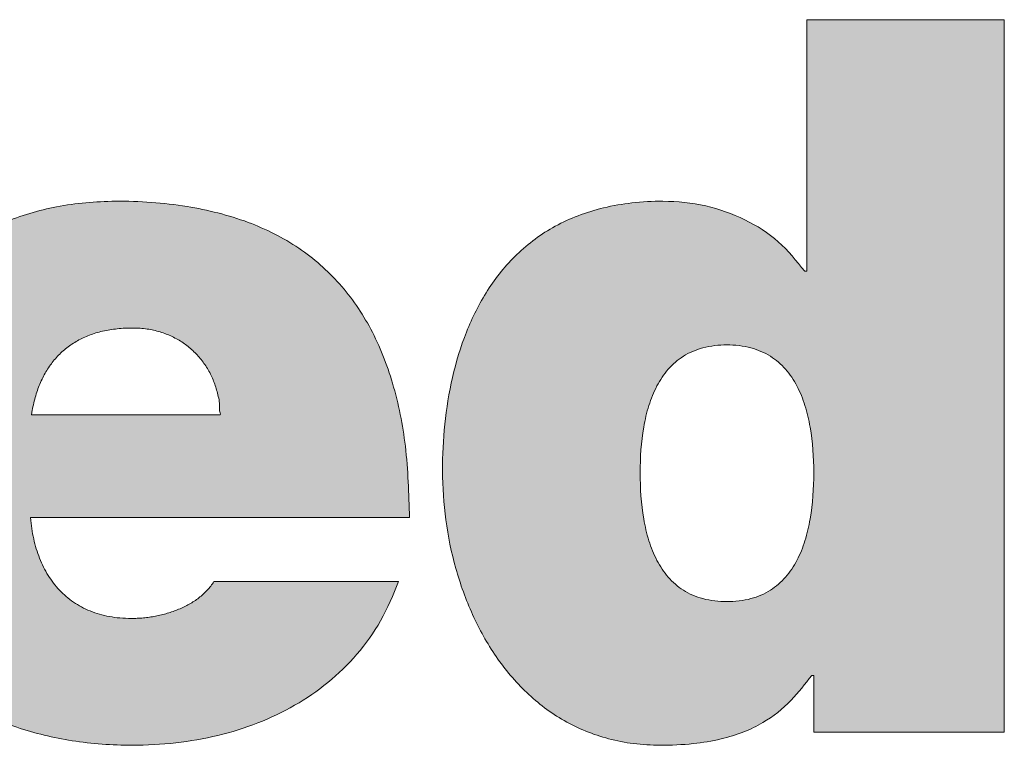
# Model space of a CAD drawing. Header units: millimetres. Extents: x -21336 to 21336, y -500 to 5820.
# Tile 3 of 26: x 3732 to 3947, y 527 to 685. Entities that reach past the tile are written whole.
import ezdxf
from ezdxf.enums import TextEntityAlignment as Align

# ---------------------------------------------------------------- set-up
doc = ezdxf.new("R2010")
doc.units = ezdxf.units.MM
doc.header["$LTSCALE"] = 20
for name, color, linetype, lineweight in [('AM_BOR', 7, 'Continuous', 25), ('Ebene 1', 7, 'Continuous', 25), ('Schraffur (ISO)', 7, 'Continuous', 18), ('Titel (ISO)', 7, 'Continuous', 50)]:
    doc.layers.add(name, color=color, linetype=linetype, lineweight=lineweight)
doc.styles.add('Pfeiltext', font='verdana.ttf')
doc.styles.get("Standard").update_dxf_attribs({"font": 'verdana.ttf'})
doc.styles.add('Textstil119', font='verdana.ttf')
doc.styles.add('Textstil121', font='verdana.ttf')
doc.styles.add('Textstil47', font='verdana.ttf')
doc.styles.add('Textstil64', font='verdana.ttf', dxfattribs={"width": 0.800000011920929})
doc.styles.add('Textstil75', font='verdana.ttf')
doc.styles.add('Textstil82', font='verdana.ttf')

# ---------------------------------------------------------------- blocks, each defined once
blk = doc.blocks.new('Schriftfelder wedi Standard - Inch_Zoll ohne Toleranz')
at = {"layer": 'Schraffur (ISO)'}
h = blk.add_hatch(color=256, dxfattribs=at)
edge = h.paths.add_edge_path(flags=0)
edge.add_spline(control_points=[(-14.52667125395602, 20.66840562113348), (-14.43853187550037, 20.66938654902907), (-14.27227690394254, 20.68576383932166), (-14.0504047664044, 20.78063660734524), (-13.87983190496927, 20.92884998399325), (-13.75575909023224, 21.11674646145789), (-13.66996082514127, 21.33305740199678), (-13.59673058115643, 21.65184943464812), (-13.57128099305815, 22.06815680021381), (-13.5968381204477, 22.48384239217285), (-13.67005038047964, 22.79948014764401), (-13.75586729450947, 23.01437309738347), (-13.87998048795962, 23.20126289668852), (-14.05047962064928, 23.34898454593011), (-14.27248856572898, 23.44308794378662), (-14.52655678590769, 23.47029644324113), (-14.78051758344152, 23.4431028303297), (-15.00217526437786, 23.34897697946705), (-15.17228165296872, 23.20122858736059), (-15.29599934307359, 23.01433122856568), (-15.38146609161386, 22.7994471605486), (-15.45430939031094, 22.48380037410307), (-15.47963015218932, 22.06815759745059), (-15.45441632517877, 21.65188870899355), (-15.38155514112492, 21.33309439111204), (-15.29610711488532, 21.11677442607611), (-15.17243001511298, 20.92893441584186), (-15.00225028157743, 20.78045669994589), (-14.78072906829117, 20.68654297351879), (-14.61469817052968, 20.66742594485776), (-14.52667125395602, 20.66840562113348)], knot_values=[0, 0, 0, 0, 0.0346990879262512, 0.06491375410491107, 0.0934503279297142, 0.1223786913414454, 0.1527168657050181, 0.1845959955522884, 0.2507762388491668, 0.3161622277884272, 0.3477906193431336, 0.3779607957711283, 0.4067911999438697, 0.4352832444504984, 0.4654853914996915, 0.5001835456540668, 0.5348374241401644, 0.564994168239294, 0.5934474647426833, 0.6222501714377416, 0.6524035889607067, 0.6840236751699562, 0.7494071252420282, 0.8155848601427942, 0.8474557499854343, 0.877777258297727, 0.9066780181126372, 0.935175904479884, 0.965345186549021, 1, 1, 1, 1], degree=3, periodic=0)
edge = h.paths.add_edge_path()
edge.add_line((-13.65632898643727, 26.99831171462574), (-13.65632898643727, 24.2617700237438))
edge.add_line((-13.65632898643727, 24.26177002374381), (-13.67936230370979, 24.26177002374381))
edge.add_spline(control_points=[(-13.67936230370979, 24.26177002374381), (-13.77009829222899, 24.37447881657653), (-13.9524733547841, 24.60101818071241), (-14.32946908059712, 24.83916499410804), (-14.75776874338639, 24.99128241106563), (-15.17835598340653, 25.03343257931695), (-15.55142300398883, 25.01199902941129), (-15.86132548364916, 24.95979536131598), (-16.14138031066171, 24.87410281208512), (-16.47002703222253, 24.72328041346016), (-16.8226567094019, 24.46384015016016), (-17.14492027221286, 24.06240012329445), (-17.37325773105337, 23.60366973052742), (-17.52198535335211, 23.10991670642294), (-17.60255212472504, 22.60178394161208), (-17.62968364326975, 22.08204305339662), (-17.59542235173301, 21.55477613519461), (-17.48693687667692, 21.02781905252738), (-17.30632701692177, 20.52436808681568), (-17.05094934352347, 20.06374517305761), (-16.71802033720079, 19.66581275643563), (-16.30375702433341, 19.352351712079), (-15.8955615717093, 19.18600351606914), (-15.53861113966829, 19.11703323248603), (-15.22903299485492, 19.10026254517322), (-14.90945249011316, 19.11602352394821), (-14.60285456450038, 19.16455785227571), (-14.34862435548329, 19.24219304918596), (-14.08280751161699, 19.36999560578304), (-13.82682896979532, 19.57642084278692), (-13.67542755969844, 19.77326028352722), (-13.60400329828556, 19.86612012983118)], knot_values=[0, 0, 0, 0, 0.04315465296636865, 0.08673881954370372, 0.1316451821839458, 0.178540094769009, 0.2124042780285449, 0.2435730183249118, 0.2725919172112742, 0.2999959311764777, 0.3517792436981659, 0.4022063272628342, 0.4530110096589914, 0.5045812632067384, 0.5563214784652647, 0.6070023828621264, 0.6604428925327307, 0.7143792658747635, 0.7678791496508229, 0.8203112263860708, 0.8715817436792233, 0.9224217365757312, 0.974633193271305, 1.002175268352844, 1.031199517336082, 1.067419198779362, 1.097992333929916, 1.124095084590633, 1.14686653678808, 1.186158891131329, 1.221249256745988, 1.221249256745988, 1.221249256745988, 1.221249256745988], degree=3, periodic=0)
edge.add_line((-13.60400329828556, 19.86612012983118), (-13.58155415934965, 19.86612012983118))
edge.add_line((-13.58155415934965, 19.86612012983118), (-13.58155415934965, 19.24739181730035))
edge.add_line((-13.58155415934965, 19.24739181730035), (-11.50872251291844, 19.24739181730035))
edge.add_line((-11.50872251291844, 19.24739181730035), (-11.50872251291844, 26.99831171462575))
edge.add_line((-11.50872251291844, 26.99831171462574), (-13.65632898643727, 26.99831171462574))
h = blk.add_hatch(color=256, dxfattribs=at)
edge = h.paths.add_edge_path(flags=0)
edge.add_spline(control_points=[(-20.98426204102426, 23.64450215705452), (-20.93361218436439, 23.64454974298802), (-20.83437356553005, 23.63754410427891), (-20.69147196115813, 23.60588274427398), (-20.55957938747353, 23.5548363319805), (-20.43987860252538, 23.48610563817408), (-20.33350778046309, 23.4013683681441), (-20.24149284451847, 23.30219102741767), (-20.16524251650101, 23.19053605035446), (-20.10469144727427, 23.06678253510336), (-20.06540926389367, 22.93726973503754), (-20.03723755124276, 22.81162278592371), (-20.04818145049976, 22.7487896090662), (-20.03186208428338, 22.69787830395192), (-20.05383970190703, 22.70000191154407), (-20.08154656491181, 22.69841984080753), (-20.13424444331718, 22.69940583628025), (-20.20583445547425, 22.69897524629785), (-20.33532407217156, 22.69918562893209), (-20.52850526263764, 22.69905292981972), (-20.78674112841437, 22.69910726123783), (-21.0652178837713, 22.69908162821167), (-21.34366291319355, 22.69912245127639), (-21.60198283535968, 22.6990007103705), (-21.79495383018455, 22.69930830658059), (-21.9247773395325, 22.69881928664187), (-21.99568389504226, 22.69982032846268), (-22.04994681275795, 22.69752804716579), (-22.07514250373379, 22.70120611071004), (-22.09317685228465, 22.69769359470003), (-22.08774736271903, 22.71288525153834), (-22.08593480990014, 22.74504617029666), (-22.06336486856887, 22.83756191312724), (-22.03018547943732, 22.96177174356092), (-21.97088271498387, 23.10334015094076), (-21.89801107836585, 23.22865513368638), (-21.81015043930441, 23.33869654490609), (-21.70763393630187, 23.43258354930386), (-21.59050083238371, 23.50991948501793), (-21.45897585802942, 23.57030233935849), (-21.31323256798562, 23.61347009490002), (-21.15340026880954, 23.6392758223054), (-21.04198039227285, 23.64444793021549), (-20.98426204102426, 23.64450215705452)], knot_values=[-1, -1, -1, -1, -0.9705218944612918, -0.9423438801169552, -0.915116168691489, -0.8885306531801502, -0.8623203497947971, -0.8362542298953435, -0.81012821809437, -0.7837536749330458, -0.7569448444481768, -0.7295066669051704, -0.7154766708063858, -0.7107476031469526, -0.7096778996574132, -0.703909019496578, -0.6937109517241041, -0.6795758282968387, -0.6619957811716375, -0.6184694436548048, -0.5670689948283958, -0.5117314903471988, -0.4563939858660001, -0.4049935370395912, -0.3614671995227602, -0.3438871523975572, -0.3297520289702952, -0.3195539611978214, -0.3137850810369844, -0.3127153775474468, -0.311324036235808, -0.3071444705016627, -0.2907787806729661, -0.2596290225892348, -0.2302953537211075, -0.2023696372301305, -0.1753595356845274, -0.1487009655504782, -0.1217865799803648, -0.09400495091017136, -0.06477885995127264, -0.03359195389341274, 0, 0, 0, 0], degree=3, periodic=0)
edge = h.paths.add_edge_path()
edge.add_line((-17.97782995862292, 21.58172672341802), (-22.100626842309, 21.58172672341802))
edge.add_spline(control_points=[(-22.10062684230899, 21.58172672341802), (-22.09664542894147, 21.54234334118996), (-22.088802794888, 21.46476549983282), (-22.06743743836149, 21.35143565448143), (-22.03917629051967, 21.24315814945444), (-22.00338687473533, 21.14037833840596), (-21.96024097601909, 21.04347960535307), (-21.909701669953, 20.95286696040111), (-21.85178543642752, 20.86894745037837), (-21.78649809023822, 20.79213631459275), (-21.71385568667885, 20.72285415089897), (-21.6338830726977, 20.66152563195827), (-21.54661618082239, 20.6085688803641), (-21.45210002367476, 20.56441208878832), (-21.35038417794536, 20.52940632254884), (-21.24151856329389, 20.50415375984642), (-21.12554475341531, 20.48820588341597), (-21.0457855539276, 20.48631767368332), (-21.0048751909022, 20.48534916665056)], knot_values=[0, 0, 0, 0, 0.01187078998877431, 0.02338321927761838, 0.03455617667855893, 0.04541550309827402, 0.05599510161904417, 0.06633797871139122, 0.07649707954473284, 0.08653574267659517, 0.09652758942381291, 0.1065557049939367, 0.1167110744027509, 0.1270903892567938, 0.1377934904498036, 0.148920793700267, 0.1605710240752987, 0.1728394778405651, 0.1728394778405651, 0.1728394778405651, 0.1728394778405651], degree=3, periodic=0)
edge.add_spline(control_points=[(-21.0048751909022, 20.48534916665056), (-20.98301148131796, 20.48564678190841), (-20.93911252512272, 20.48624434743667), (-20.87321772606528, 20.49103222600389), (-20.80729502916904, 20.4986756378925), (-20.7416885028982, 20.50947293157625), (-20.67674201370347, 20.52336066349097), (-20.61279936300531, 20.54037314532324), (-20.55020418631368, 20.56051897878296), (-20.48930006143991, 20.58381436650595), (-20.43043028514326, 20.61027429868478), (-20.37393915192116, 20.63991583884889), (-20.32016824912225, 20.672755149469), (-20.26947171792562, 20.70881729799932), (-20.22216294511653, 20.74810149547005), (-20.17871366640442, 20.79070807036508), (-20.13902540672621, 20.83636901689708), (-20.11643447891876, 20.86956554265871), (-20.10515709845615, 20.88613723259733)], knot_values=[0, 0, 0, 0, 0.006558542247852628, 0.01316854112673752, 0.01980974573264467, 0.026462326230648, 0.03310723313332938, 0.03972657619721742, 0.04630403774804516, 0.05282533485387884, 0.05927874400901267, 0.06565570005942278, 0.07195147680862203, 0.07816594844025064, 0.08430441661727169, 0.09037846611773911, 0.09640678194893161, 0.1024158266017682, 0.1024158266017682, 0.1024158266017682, 0.1024158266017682], degree=3, periodic=0)
edge.add_line((-20.10515709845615, 20.88613723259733), (-18.09666852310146, 20.88613723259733))
edge.add_spline(control_points=[(-18.09666852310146, 20.88613723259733), (-18.15657729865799, 20.74144782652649), (-18.27376587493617, 20.4584184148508), (-18.54048143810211, 20.08909333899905), (-18.85779971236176, 19.77903811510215), (-19.22363462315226, 19.52933145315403), (-19.62803331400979, 19.33775410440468), (-20.06365333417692, 19.20286633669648), (-20.52289057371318, 19.12303600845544), (-21.05493586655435, 19.09439596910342), (-21.63870943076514, 19.13647766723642), (-22.24542184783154, 19.28110726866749), (-22.79072239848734, 19.52169443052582), (-23.26320117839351, 19.85642300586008), (-23.65035965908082, 20.28322484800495), (-23.93944383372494, 20.79856111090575), (-24.11771022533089, 21.39756035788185), (-24.17350250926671, 22.0264958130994), (-24.11979115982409, 22.64393569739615), (-23.95865744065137, 23.20773782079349), (-23.69880157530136, 23.71870812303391), (-23.34656155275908, 24.16462550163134), (-22.90909115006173, 24.53309201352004), (-22.39354934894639, 24.81074187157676), (-21.80755023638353, 24.98684939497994), (-21.13089921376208, 25.04225984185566), (-20.42695935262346, 24.99075721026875), (-19.74705616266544, 24.82468954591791), (-19.17679961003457, 24.53937773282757), (-18.71862883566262, 24.13937963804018), (-18.37368699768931, 23.63253413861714), (-18.13866399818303, 23.02892947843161), (-17.99994632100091, 22.33443044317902), (-17.98546046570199, 21.84142182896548), (-17.97782995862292, 21.58172672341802)], knot_values=[0, 0, 0, 0, 0.04684472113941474, 0.09163375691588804, 0.1355175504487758, 0.1793897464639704, 0.2238614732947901, 0.2692816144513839, 0.3157834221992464, 0.3633384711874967, 0.4288298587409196, 0.4906578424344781, 0.5495484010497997, 0.606551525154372, 0.663101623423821, 0.7210033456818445, 0.7823195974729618, 0.8491983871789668, 0.909267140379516, 0.9672890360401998, 1.024005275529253, 1.080171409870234, 1.136633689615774, 1.194395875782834, 1.254659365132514, 1.318824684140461, 1.396986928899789, 1.4655512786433, 1.527499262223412, 1.586410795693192, 1.646021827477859, 1.709592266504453, 1.779522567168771, 1.85736013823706, 1.85736013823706, 1.85736013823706, 1.85736013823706], degree=3, periodic=0)
at = {"layer": 'Ebene 1', "lineweight": 5}
for points in [[(-13.65632898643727, 26.99831171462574), (-13.65632898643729, 26.99046152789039), (-13.65632898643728, 26.96757906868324), (-13.65632898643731, 26.93066648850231), (-13.65632898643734, 26.8807259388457), (-13.65632898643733, 26.81875957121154), (-13.65632898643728, 26.74576953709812), (-13.65632898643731, 26.6627579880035), (-13.65632898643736, 26.57072707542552), (-13.65632898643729, 26.36361576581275), (-13.65632898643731, 26.13245282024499), (-13.65632898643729, 25.63004086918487), (-13.65632898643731, 25.12762891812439), (-13.65632898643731, 24.8964659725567), (-13.65632898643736, 24.68935466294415), (-13.65632898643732, 24.59732375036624), (-13.65632898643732, 24.51431220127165), (-13.65632898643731, 24.44132216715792), (-13.65632898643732, 24.37935579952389), (-13.65632898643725, 24.32941524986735), (-13.65632898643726, 24.29250266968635), (-13.65632898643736, 24.26962021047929), (-13.65632898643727, 24.26177002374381)], [(-11.50872251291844, 26.99831171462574), (-11.51488324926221, 26.99831171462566), (-11.53284114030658, 26.99831171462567), (-11.56180970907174, 26.9983117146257), (-11.60100247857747, 26.99831171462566), (-11.64963297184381, 26.9983117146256), (-11.70691471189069, 26.99831171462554), (-11.77206122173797, 26.99831171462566), (-11.84428602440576, 26.99831171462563), (-12.00682460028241, 26.99831171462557), (-12.18823862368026, 26.99831171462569), (-12.58252574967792, 26.99831171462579), (-12.97681287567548, 26.99831171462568), (-13.15822689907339, 26.99831171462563), (-13.32076547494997, 26.99831171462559), (-13.39299027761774, 26.99831171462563), (-13.45813678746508, 26.99831171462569), (-13.51541852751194, 26.99831171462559), (-13.56404902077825, 26.99831171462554), (-13.60324179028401, 26.99831171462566), (-13.63221035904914, 26.99831171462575), (-13.65016825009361, 26.99831171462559), (-13.65632898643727, 26.99831171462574)], [(-11.50872251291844, 19.24739181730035), (-11.50872251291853, 19.26962651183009), (-11.5087225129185, 19.33443828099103), (-11.50872251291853, 19.43898865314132), (-11.50872251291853, 19.58043915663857), (-11.50872251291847, 19.75595131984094), (-11.50872251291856, 19.96268667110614), (-11.50872251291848, 20.19780673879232), (-11.50872251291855, 20.45847305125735), (-11.50872251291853, 21.04509052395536), (-11.50872251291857, 21.69983131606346), (-11.50872251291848, 23.1228517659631), (-11.50872251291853, 24.5458722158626), (-11.50872251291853, 25.20061300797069), (-11.50872251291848, 25.78723048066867), (-11.50872251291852, 26.04789679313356), (-11.50872251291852, 26.28301686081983), (-11.50872251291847, 26.48975221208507), (-11.50872251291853, 26.66526437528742), (-11.50872251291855, 26.80671487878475), (-11.50872251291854, 26.911265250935), (-11.50872251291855, 26.97607702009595), (-11.50872251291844, 26.99831171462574)], [(-17.97782995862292, 21.58172672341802), (-18.02361444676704, 22.35875473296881), (-18.16337569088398, 23.04394922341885), (-18.40072536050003, 23.63368238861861), (-18.73927512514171, 24.12432642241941), (-19.18263665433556, 24.51225351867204), (-19.73442161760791, 24.7938358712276), (-20.39824168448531, 24.96544567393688), (-21.17770852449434, 25.02345512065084), (-21.81649302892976, 24.9628484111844), (-22.39353881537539, 24.78910441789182), (-22.90162352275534, 24.5143373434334), (-23.33352478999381, 24.15066139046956), (-23.68202025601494, 23.71019076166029), (-23.93988755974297, 23.20503965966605), (-24.09990434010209, 22.64732228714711), (-24.15484823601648, 22.04915284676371), (-24.09297928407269, 21.38323281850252), (-23.91451492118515, 20.7966164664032), (-23.63016888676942, 20.29222745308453), (-23.25065492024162, 19.87298944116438), (-22.78668676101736, 19.54182609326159), (-22.24897814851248, 19.30166107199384), (-21.64824282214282, 19.15541803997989), (-20.995194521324, 19.10602065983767), (-20.52039135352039, 19.13267061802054), (-20.06241428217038, 19.21328584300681), (-19.62891989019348, 19.34886436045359), (-19.2275647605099, 19.54040419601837), (-18.86600547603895, 19.78890337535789), (-18.5518986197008, 20.09535992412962), (-18.29290077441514, 20.46077186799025), (-18.09666852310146, 20.88613723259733)], [(-13.67936230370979, 24.26177002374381), (-13.96791249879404, 24.58266127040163), (-14.33211900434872, 24.82205963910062), (-14.75550486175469, 24.97173447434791), (-15.22159311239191, 25.02345512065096), (-15.55973561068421, 25.0050719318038), (-15.86683161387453, 24.95177013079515), (-16.14415481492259, 24.86632136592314), (-16.3929789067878, 24.7514972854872), (-16.81022453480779, 24.4448097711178), (-17.12875804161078, 24.05388077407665), (-17.35876897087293, 23.60088348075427), (-17.51044686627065, 23.10799107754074), (-17.59398127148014, 22.59737675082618), (-17.61956173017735, 22.09121368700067), (-17.58335978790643, 21.55803620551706), (-17.47431126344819, 21.02981120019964), (-17.29175211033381, 20.52692362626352), (-17.03501828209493, 20.06975843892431), (-16.70344573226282, 19.67870059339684), (-16.2963704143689, 19.37413504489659), (-15.81312828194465, 19.17644674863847), (-15.54273714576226, 19.12405186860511), (-15.25305528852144, 19.10602065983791), (-14.89130415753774, 19.12398316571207), (-14.58975729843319, 19.17439299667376), (-14.34054395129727, 19.25203362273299), (-14.13579335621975, 19.35168851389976), (-13.82819738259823, 19.59617497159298), (-13.60400329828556, 19.86612012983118)], [(-13.65632898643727, 24.26177002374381), (-13.65639506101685, 24.26177002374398), (-13.65658766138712, 24.26177002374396), (-13.65689835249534, 24.261770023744), (-13.65731869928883, 24.26177002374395), (-13.65784026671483, 24.26177002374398), (-13.65845461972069, 24.26177002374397), (-13.65915332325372, 24.26177002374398), (-13.65992794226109, 24.26177002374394), (-13.66167118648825, 24.26177002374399), (-13.66361687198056, 24.26177002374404), (-13.66784564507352, 24.26177002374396), (-13.67207441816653, 24.26177002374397), (-13.6740201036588, 24.26177002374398), (-13.67576334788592, 24.26177002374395), (-13.67653796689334, 24.26177002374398), (-13.67723667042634, 24.26177002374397), (-13.67785102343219, 24.26177002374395), (-13.67837259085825, 24.26177002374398), (-13.67879293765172, 24.26177002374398), (-13.67910362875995, 24.26177002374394), (-13.67929622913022, 24.26177002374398), (-13.67936230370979, 24.26177002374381)], [(-21.0048751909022, 20.48534916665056), (-21.12744638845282, 20.49062148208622), (-21.24290585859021, 20.50617453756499), (-21.35123220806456, 20.53161249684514), (-21.45240404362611, 20.56653952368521), (-21.54639997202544, 20.61055978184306), (-21.63319860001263, 20.66327743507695), (-21.71277853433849, 20.72429664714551), (-21.78511838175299, 20.79322158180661), (-21.85019674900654, 20.86965640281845), (-21.90799224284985, 20.95320527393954), (-21.95848347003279, 21.04347235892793), (-22.00164903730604, 21.14006182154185), (-22.03746755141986, 21.24257782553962), (-22.06591761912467, 21.3506245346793), (-22.08697784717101, 21.46380611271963), (-22.10062684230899, 21.58172672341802)], [(-22.10062684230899, 21.58172672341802), (-22.08879997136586, 21.581726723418), (-22.05432590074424, 21.58172672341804), (-21.99871444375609, 21.58172672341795), (-21.9234754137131, 21.58172672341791), (-21.83011862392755, 21.58172672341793), (-21.72015388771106, 21.58172672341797), (-21.59509101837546, 21.58172672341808), (-21.45643982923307, 21.5817267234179), (-21.14441174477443, 21.58172672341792), (-20.7961481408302, 21.58172672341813), (-20.03922840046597, 21.58172672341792), (-19.28230866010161, 21.58172672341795), (-18.93404505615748, 21.58172672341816), (-18.62201697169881, 21.58172672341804), (-18.48336578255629, 21.58172672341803), (-18.35830291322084, 21.58172672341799), (-18.24833817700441, 21.58172672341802), (-18.15498138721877, 21.58172672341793), (-18.07974235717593, 21.58172672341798), (-18.02413090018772, 21.58172672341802), (-17.98965682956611, 21.58172672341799), (-17.97782995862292, 21.58172672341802)], [(-20.10515709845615, 20.88613723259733), (-20.13993296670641, 20.83713212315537), (-20.17918589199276, 20.79137988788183), (-20.22256954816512, 20.74886793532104), (-20.26973760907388, 20.70958367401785), (-20.32034374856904, 20.67351451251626), (-20.37404164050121, 20.64064785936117), (-20.43048495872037, 20.61097112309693), (-20.48932737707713, 20.58447171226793), (-20.55022256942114, 20.56113703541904), (-20.61282420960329, 20.54095450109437), (-20.67678597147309, 20.52391151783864), (-20.74176152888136, 20.5099954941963), (-20.80740455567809, 20.4991938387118), (-20.87336872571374, 20.49149395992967), (-20.93930771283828, 20.48688326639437), (-21.0048751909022, 20.48534916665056)], [(-18.09666852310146, 20.88613723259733), (-18.10243017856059, 20.88613723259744), (-18.11922479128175, 20.88613723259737), (-18.14631683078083, 20.88613723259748), (-18.18297076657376, 20.88613723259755), (-18.22845106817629, 20.88613723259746), (-18.2820222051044, 20.88613723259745), (-18.34294864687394, 20.88613723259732), (-18.41049486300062, 20.88613723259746), (-18.56250449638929, 20.88613723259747), (-18.73216686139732, 20.88613723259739), (-19.10091281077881, 20.88613723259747), (-19.46965876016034, 20.88613723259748), (-19.63932112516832, 20.88613723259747), (-19.79133075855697, 20.88613723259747), (-19.85887697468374, 20.88613723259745), (-19.91980341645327, 20.88613723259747), (-19.9733745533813, 20.88613723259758), (-20.01885485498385, 20.88613723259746), (-20.05550879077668, 20.88613723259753), (-20.08260083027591, 20.88613723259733), (-20.09939544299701, 20.88613723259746), (-20.10515709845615, 20.88613723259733)], [(-13.60400329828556, 19.86612012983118), (-13.60393889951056, 19.86612012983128), (-13.6037511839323, 19.86612012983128), (-13.60344837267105, 19.86612012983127), (-13.60303868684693, 19.86612012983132), (-13.60253034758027, 19.86612012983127), (-13.60193157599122, 19.86612012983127), (-13.6012505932, 19.86612012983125), (-13.60049562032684, 19.86612012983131), (-13.59879658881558, 19.86612012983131), (-13.59690025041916, 19.86612012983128), (-13.59277872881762, 19.86612012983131), (-13.5886572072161, 19.86612012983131), (-13.58676086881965, 19.86612012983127), (-13.58506183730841, 19.86612012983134), (-13.58430686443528, 19.86612012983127), (-13.58362588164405, 19.86612012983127), (-13.583027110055, 19.8661201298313), (-13.58251877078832, 19.86612012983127), (-13.58210908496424, 19.86612012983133), (-13.58180627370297, 19.86612012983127), (-13.58161855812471, 19.86612012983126), (-13.58155415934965, 19.86612012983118)], [(-13.58155415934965, 19.86612012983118), (-13.58155415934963, 19.86434521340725), (-13.58155415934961, 19.85917152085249), (-13.58155415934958, 19.85082563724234), (-13.58155415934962, 19.83953414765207), (-13.58155415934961, 19.82552363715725), (-13.58155415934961, 19.80902069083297), (-13.58155415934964, 19.79025189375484), (-13.58155415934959, 19.76944383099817), (-13.5815541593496, 19.722616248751), (-13.58155415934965, 19.67035062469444), (-13.58155415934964, 19.55675597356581), (-13.58155415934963, 19.4431613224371), (-13.58155415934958, 19.39089569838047), (-13.5815541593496, 19.34406811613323), (-13.58155415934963, 19.32326005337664), (-13.58155415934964, 19.30449125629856), (-13.58155415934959, 19.28798830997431), (-13.58155415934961, 19.27397779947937), (-13.58155415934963, 19.26268630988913), (-13.58155415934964, 19.25434042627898), (-13.58155415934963, 19.24916673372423), (-13.58155415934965, 19.24739181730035)], [(-13.58155415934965, 19.24739181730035), (-13.57560792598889, 19.24739181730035), (-13.55827528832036, 19.24739181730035), (-13.53031533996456, 19.24739181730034), (-13.49248717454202, 19.24739181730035), (-13.44554988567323, 19.24739181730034), (-13.39026256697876, 19.24739181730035), (-13.32738431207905, 19.24739181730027), (-13.25767421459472, 19.24739181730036), (-13.10079486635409, 19.24739181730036), (-12.92569727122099, 19.24739181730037), (-12.54513833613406, 19.24739181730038), (-12.16457940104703, 19.2473918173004), (-11.98948180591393, 19.24739181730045), (-11.83260245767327, 19.24739181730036), (-11.76289236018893, 19.24739181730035), (-11.70001410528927, 19.24739181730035), (-11.64472678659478, 19.24739181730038), (-11.59778949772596, 19.24739181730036), (-11.55996133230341, 19.24739181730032), (-11.53200138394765, 19.24739181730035), (-11.51466874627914, 19.24739181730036), (-11.50872251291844, 19.24739181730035)]]:
    blk.add_spline(points, degree=3, dxfattribs=at)
for points, knots in [([(-20.98426204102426, 23.64450215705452), (-20.93361218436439, 23.64454974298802), (-20.83437356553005, 23.63754410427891), (-20.69147196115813, 23.60588274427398), (-20.55957938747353, 23.5548363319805), (-20.43987860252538, 23.48610563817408), (-20.33350778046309, 23.4013683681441), (-20.24149284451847, 23.30219102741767), (-20.16524251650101, 23.19053605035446), (-20.10469144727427, 23.06678253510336), (-20.06540926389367, 22.93726973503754), (-20.03723755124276, 22.81162278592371), (-20.04818145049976, 22.7487896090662), (-20.03186208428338, 22.69787830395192), (-20.05383970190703, 22.70000191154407), (-20.08154656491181, 22.69841984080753), (-20.13424444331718, 22.69940583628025), (-20.20583445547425, 22.69897524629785), (-20.33532407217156, 22.69918562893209), (-20.52850526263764, 22.69905292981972), (-20.78674112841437, 22.69910726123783), (-21.0652178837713, 22.69908162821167), (-21.34366291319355, 22.69912245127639), (-21.60198283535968, 22.6990007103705), (-21.79495383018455, 22.69930830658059), (-21.9247773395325, 22.69881928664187), (-21.99568389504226, 22.69982032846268), (-22.04994681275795, 22.69752804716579), (-22.07514250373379, 22.70120611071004), (-22.09317685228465, 22.69769359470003), (-22.08774736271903, 22.71288525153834), (-22.08593480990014, 22.74504617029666), (-22.06336486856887, 22.83756191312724), (-22.03018547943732, 22.96177174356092), (-21.97088271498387, 23.10334015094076), (-21.89801107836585, 23.22865513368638), (-21.81015043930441, 23.33869654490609), (-21.70763393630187, 23.43258354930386), (-21.59050083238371, 23.50991948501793), (-21.45897585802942, 23.57030233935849), (-21.31323256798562, 23.61347009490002), (-21.15340026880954, 23.6392758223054), (-21.04198039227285, 23.64444793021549), (-20.98426204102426, 23.64450215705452)], [0, 0, 0, 0, 0.02947810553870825, 0.05765611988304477, 0.08488383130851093, 0.1114693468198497, 0.1376796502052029, 0.1637457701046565, 0.18987178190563, 0.2162463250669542, 0.2430551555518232, 0.2704933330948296, 0.2845233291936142, 0.2892523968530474, 0.2903221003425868, 0.296090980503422, 0.3062890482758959, 0.3204241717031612, 0.3380042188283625, 0.3815305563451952, 0.4329310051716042, 0.4882685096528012, 0.5436060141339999, 0.5950064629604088, 0.6385328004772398, 0.6561128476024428, 0.6702479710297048, 0.6804460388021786, 0.6862149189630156, 0.6872846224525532, 0.688675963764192, 0.6928555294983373, 0.7092212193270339, 0.7403709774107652, 0.7697046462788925, 0.7976303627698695, 0.8246404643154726, 0.8512990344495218, 0.8782134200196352, 0.9059950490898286, 0.9352211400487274, 0.9664080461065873, 1, 1, 1, 1]), ([(-14.52667125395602, 20.66840562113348), (-14.61469817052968, 20.66742594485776), (-14.78072906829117, 20.68654297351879), (-15.00225028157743, 20.78045669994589), (-15.17243001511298, 20.92893441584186), (-15.29610711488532, 21.11677442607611), (-15.38155514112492, 21.33309439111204), (-15.45441632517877, 21.65188870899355), (-15.47963015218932, 22.06815759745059), (-15.45430939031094, 22.48380037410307), (-15.38146609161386, 22.7994471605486), (-15.29599934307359, 23.01433122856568), (-15.17228165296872, 23.20122858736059), (-15.00217526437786, 23.34897697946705), (-14.78051758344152, 23.4431028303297), (-14.52655678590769, 23.47029644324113), (-14.27248856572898, 23.44308794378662), (-14.05047962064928, 23.34898454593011), (-13.87998048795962, 23.20126289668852), (-13.75586729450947, 23.01437309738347), (-13.67005038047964, 22.79948014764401), (-13.5968381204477, 22.48384239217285), (-13.57128099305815, 22.06815680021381), (-13.59673058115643, 21.65184943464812), (-13.66996082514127, 21.33305740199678), (-13.75575909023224, 21.11674646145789), (-13.87983190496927, 20.92884998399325), (-14.0504047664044, 20.78063660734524), (-14.27227690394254, 20.68576383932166), (-14.43853187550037, 20.66938654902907), (-14.52667125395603, 20.66840562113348)], [0, 0, 0, 0, 0.03465481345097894, 0.06482409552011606, 0.09332198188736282, 0.1222227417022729, 0.1525442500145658, 0.1844151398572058, 0.2505928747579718, 0.3159763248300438, 0.3475964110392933, 0.3777498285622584, 0.4065525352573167, 0.4350058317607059, 0.4651625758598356, 0.4998164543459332, 0.5345146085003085, 0.5647167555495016, 0.5932088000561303, 0.6220392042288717, 0.6522093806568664, 0.6838377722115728, 0.7492237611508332, 0.8154040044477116, 0.8472831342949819, 0.8776213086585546, 0.9065496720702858, 0.9350862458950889, 0.9653009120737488, 1, 1, 1, 1])]:
    blk.add_open_spline(points, degree=3, knots=knots, dxfattribs=at)
at = {"layer": 'AM_BOR', "color": 7}
for tag, p, height, style in [('Zeichnungsnummer_001', (-173.2383905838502, 49.43305073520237), 3.00000011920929, 'Textstil75'), ('Artikelnummer_001', (-145.0642880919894, 44.44372461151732), 2.487309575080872, 'Textstil82')]:
    blk.add_attdef(tag, p, '', height=height, dxfattribs=dict(at, style=style))
blk.add_attdef('TITEL_001', (-74.65202397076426, 45.89550875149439), '', height=2.5, dxfattribs=at)
at = {"layer": 'AM_BOR', "color": 7, "style": 'Textstil82'}
blk.add_attdef('PROJEKT', text='', height=2.487309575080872, dxfattribs=at).set_placement((-144.8354355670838, 41.98281831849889), align=Align.TOP_LEFT)
at = {"layer": 'AM_BOR', "color": 7, "style": 'Textstil64', "width": 0.8}
for tag, p in [('ERSTELLUNGSDATUM_001', (-115.1472556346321, 28.69550873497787)), ('KONSTRUKTEUR_001', (-94.00716185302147, 28.67133143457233)), ('ERSTELLUNGSDATUM_001', (-115.3460467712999, 23.55467596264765)), ('KONSTRUKTEUR_001', (-94.00716185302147, 23.37133143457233))]:
    blk.add_attdef(tag, p, '', height=2.000000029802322, dxfattribs=at)
at = {"layer": 'AM_BOR', "color": 7, "style": 'Textstil64', "width": 0.7999999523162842}
for tag, p in [('KONTROLLDATUM', (-108.7354355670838, 19.09550874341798)), ('KONTROLLIERT_VON', (-92.73543585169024, 19.09550874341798))]:
    blk.add_attdef(tag, text='', height=2.000000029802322, dxfattribs=at).set_placement(p, align=Align.MIDDLE_CENTER)
at = {"layer": 'Titel (ISO)', "color": 7, "style": 'Pfeiltext'}
blk.add_attdef('BESCHREIBUNG_001', (-70.66377724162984, 40.38459537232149), '', height=2.000000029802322, dxfattribs=at)
at = {"layer": 'Titel (ISO)'}
for tag, p, height, style in [('Anfänglicher_Ansichtsmaßstab_001', (-64.5021920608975, 33.79346040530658), 2.5, 'Textstil47'), ('REVISIONSNUMMER_001', (-74.87694023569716, -0.5444913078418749), 1.790000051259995, 'Textstil121'), ('STATUS_001', (-52.63301829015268, -0.6250352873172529), 1.790000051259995, 'Textstil121')]:
    blk.add_attdef(tag, p, '', height=height, dxfattribs=dict(at, style=style))
at = {"layer": 'Titel (ISO)', "style": 'Textstil47'}
blk.add_attdef('<MASSE3;>', text='', height=2.5, dxfattribs=at).set_placement((-26.83543585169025, 36.34550874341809), align=Align.TOP_LEFT)
at = {"layer": 'Titel (ISO)', "style": 'Textstil119'}
for tag, p in [('MATERIAL', (-159.8354355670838, 35.345508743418)), ('FIRMA', (-159.8354355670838, 24.74550874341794)), ('Bauvorhaben', (-159.8354355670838, 19.44550874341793))]:
    blk.add_attdef(tag, text='', height=1.889999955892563, dxfattribs=at).set_placement(p, align=Align.TOP_CENTER)

msp = doc.modelspace()

# ---------------------------------------------------------------- block references
at = {"xscale": 20, "yscale": 20, "zscale": 20}
msp.add_blockref('Schriftfelder wedi Standard - Inch_Zoll ohne Toleranz', (4176.708717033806, 145.0898251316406), dxfattribs=at)

doc.saveas('drawing.dxf')
